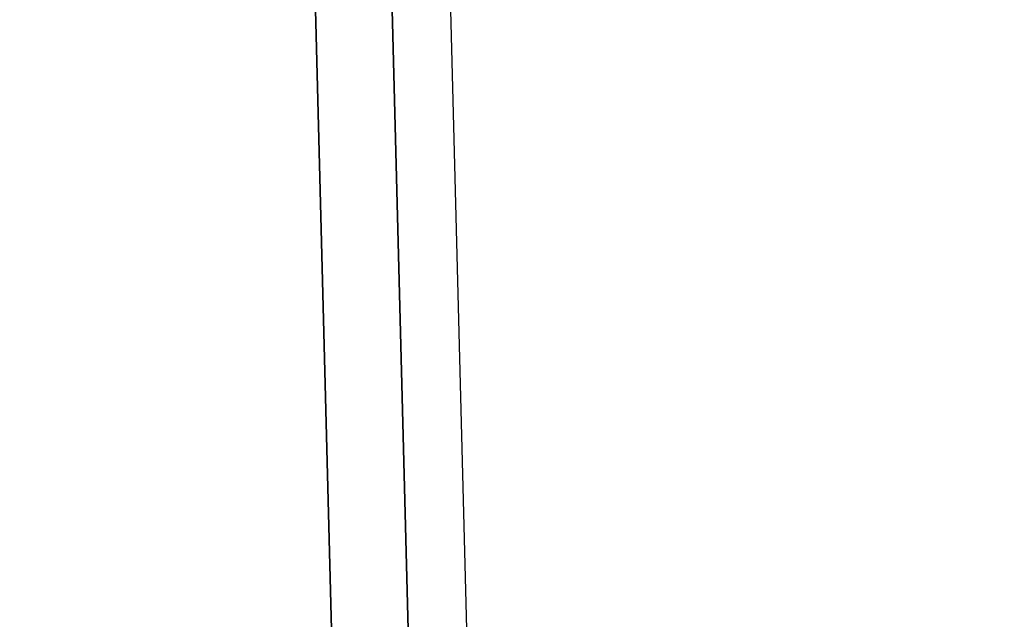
# Model space of a CAD drawing. Header units: metres. Extents: x 232680 to 233262, y 554200 to 554550.
# Tile 210 of 254: x 232761.0653 to 232761.1501, y 554481.6463 to 554481.698. Entities that reach past the tile are written whole.
import ezdxf

# ---------------------------------------------------------------- set-up
doc = ezdxf.new("R2010")
doc.units = ezdxf.units.M
doc.layers.add('ACO constructie 035', color=7, linetype='Continuous', lineweight=35)
doc.layers.add('N-WE-VH-VERHARDING_ASFALT_TUSSENLAAG_2-GD', color=7, linetype='Continuous', lineweight=25)

# ---------------------------------------------------------------- blocks, each defined once
blk = doc.blocks.new('KT 500-640 (doorsnede)')
at = {"layer": 'ACO constructie 035'}
for p, q in [((1, -0.08), (0, -0.08)), ((1, -0.08), (0, -0.08)), ((1, -0.086606), (0, -0.086606)), ((1, -0.086606), (0, -0.086606))]:
    blk.add_line(p, q, dxfattribs=at)

msp = doc.modelspace()

# ---------------------------------------------------------------- linework, layer by layer
at = {"layer": 'N-WE-VH-VERHARDING_ASFALT_TUSSENLAAG_2-GD', "flags": 128}
msp.add_lwpolyline([(232761.011389, 554485.238217), (232761.119353, 554481.039611), (232761.189376, 554481.039611), (232761.081412, 554485.238217)], close=True, dxfattribs=at)

# ---------------------------------------------------------------- block references
at = {"rotation": 271.4729954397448}
msp.add_blockref('KT 500-640 (doorsnede)', (232761.153295, 554482.635866), dxfattribs=at)

doc.saveas('drawing.dxf')
